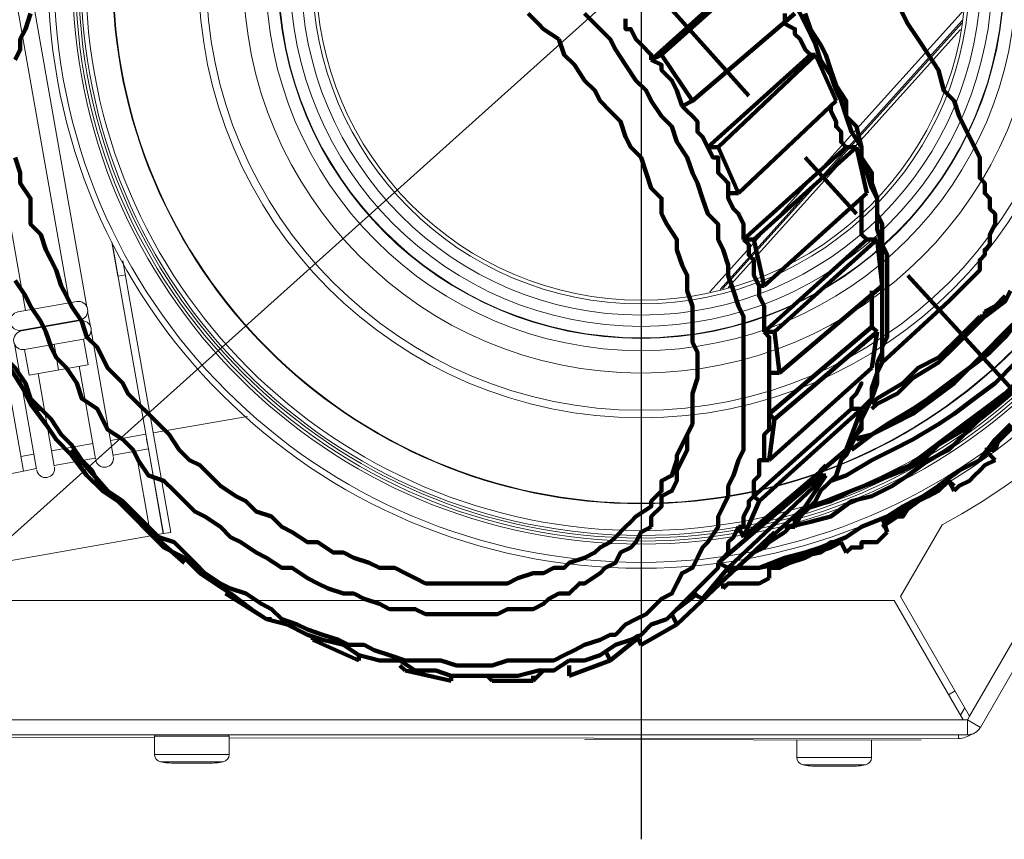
# Model space of a CAD drawing. Header units: millimetres. Extents: x -41968 to 54113, y -9946 to 101810.
# Tile 155 of 174: x -5808 to -5695, y 91914 to 92008. Entities that reach past the tile are written whole.
import ezdxf

# ---------------------------------------------------------------- set-up
doc = ezdxf.new("R2010")
doc.units = ezdxf.units.MM
doc.linetypes.add('DASHDOT', pattern=[1, 0.5, -0.25, 0, -0.25])
for name, color, linetype, lineweight in [('CERNA', 7, 'Continuous', 15), ('MODRA', 4, 'Continuous', 25), ('P', 250, 'Continuous', 100), ('UT-kotle', 1, 'Continuous', 50)]:
    doc.layers.add(name, color=color, linetype=linetype, lineweight=lineweight)
doc.layers.add('UT-komin', color=2, linetype='Continuous')

# ---------------------------------------------------------------- blocks, each defined once
blk = doc.blocks.new('CONDENSINOX_50')
at = {"layer": 'CERNA'}
for p, q in [((37.66, -84.93), (92.36, 9.79)), ((38.9, -86.21), (93.61, 8.54)), ((-63.53, -38.03), (-70.25, 0.07)), ((-65.53, -37.55), (-72.11, -0.26)), ((-80.54, -1.74), (-70.82, -56.83)), ((-70.58, -38.44), (-77.16, -1.16)), ((37.03, -3.98), (7.89, -36.31)), ((9.07, -36.03), (36.81, -5.21)), ((36.76, -5.51), (9.34, -35.96)), ((36.63, -6.21), (9.98, -35.8)), ((-60.67, -30.6), (-59.99, -34.5)), ((-56.61, -53.46), (-60.63, -30.66)), ((-59.41, -32.73), (-55.77, -53.31)), ((-59.96, -34.5), (-59.12, -34.34)), ((-71.41, -38.59), (-64.69, -37.41)), ((-71.04, -40.7), (-64.32, -39.51)), ((-63.14, -40.22), (-63.45, -38.54)), ((-71.05, -40.78), (-64.3, -39.59)), ((-70.2, -40.64), (-70.22, -40.55)), ((-65.14, -39.75), (-65.16, -39.66)), ((-63.93, -41.71), (-70.67, -42.9)), ((-63.93, -41.71), (-63.4, -44.65)), ((-60.52, -55.08), (-63.06, -40.73)), ((-69.3, -56.63), (-71.82, -42.27)), ((-70.68, -42.89), (-70.15, -45.85)), ((-67.3, -42.3), (-66.78, -45.24)), ((-63.41, -44.65), (-70.15, -45.85)), ((-62.55, -55.44), (-64.41, -44.83)), ((-67.27, -56.28), (-69.14, -45.66)), ((-55.92, -52.46), (-45.14, -50.57)), ((-60.84, -53.32), (-56.79, -52.62)), ((-67.58, -54.52), (-62.86, -53.68)), ((-56.69, -53.18), (-56.49, -54.3)), ((-54.76, -64), (-56.62, -53.45)), ((-55.77, -53.31), (-53.91, -63.86)), ((-71.12, -55.15), (-69.6, -54.88)), ((-60.54, -55.02), (-56.49, -54.3)), ((-56.21, -64.25), (-57.92, -54.55)), ((-54.78, -64), (-56.49, -54.3)), ((-67.28, -56.21), (-62.57, -55.37)), ((-83.18, -59.28), (-70.82, -56.83)), ((-70.82, -56.83), (-69.31, -56.55)), ((34.51, -62.99), (29.76, -71.23)), ((-75.02, -67.57), (-56.21, -64.25)), ((-56.21, -64.25), (-54.79, -63.99)), ((-54.76, -64), (-53.92, -63.86)), ((29.02, -71.66), (-83.18, -71.66)), ((29.02, -71.66), (36.92, -85.35)), ((37.66, -84.93), (29.76, -71.23)), ((35.26, -82.47), (36.01, -82.04)), ((36.62, -84.83), (37.12, -83.97)), ((-83.18, -85.35), (36.92, -85.35)), ((37.42, -85.35), (36.92, -85.35)), ((37.42, -85.35), (37.66, -84.93)), ((38.9, -86.21), (37.42, -85.36)), ((37.42, -87.07), (37.42, -85.36)), ((-167.59, -87.24), (-55.79, -87.39)), ((-156.01, -87.07), (37.41, -87.07)), ((-55.79, -87.23), (-51.51, -87.23)), ((-55.79, -89.31), (-55.79, -87.24)), ((-51.5, -87.23), (-47.22, -87.23)), ((-47.23, -89.31), (-47.23, -87.24)), ((-47.23, -87.39), (36.41, -87.49)), ((-6.41, -87.6), (-6.43, -87.6)), ((-6.4, -87.61), (-6.41, -87.61)), ((32.13, -87.66), (-6.4, -87.61)), ((17.86, -87.64), (17.86, -89.66)), ((26.42, -87.65), (26.42, -89.67)), ((36.41, -87.49), (36.41, -87.07)), ((-55.79, -89.31), (-52.9, -89.31)), ((-52.91, -90.16), (-55.09, -90.16)), ((-52.91, -89.31), (-51.5, -89.31)), ((-50.1, -90.16), (-52.91, -90.16)), ((-51.5, -89.31), (-50.1, -89.31)), ((-50.1, -89.31), (-47.23, -89.31)), ((-47.91, -90.16), (-50.1, -90.16)), ((17.86, -89.66), (26.41, -89.67)), ((-53.44, -90.31), (-49.57, -90.31)), ((25.73, -90.51), (18.54, -90.5)), ((20.2, -90.66), (24.07, -90.67))]:
    blk.add_line(p, q, dxfattribs=at)
for points, knots in [([(67.98, -0.01), (67.98, -37.55), (37.54, -67.98), (0, -67.98), (-37.54, -67.98), (-67.97, -37.55), (-67.97, -0.01), (-67.97, 37.54), (-37.54, 67.96), (0, 67.96), (37.54, 67.96), (67.98, 37.54), (67.98, -0.01)], [0, 0, 0, 0, 1, 1, 1, 2, 2, 2, 3, 3, 3, 4, 4, 4, 4]), ([(67.3, -0.01), (67.3, -37.17), (37.17, -67.3), (0, -67.3), (-37.17, -67.3), (-67.29, -37.17), (-67.29, -0.01), (-67.29, 37.16), (-37.17, 67.29), (0, 67.29), (37.17, 67.29), (67.3, 37.16), (67.3, -0.01)], [0, 0, 0, 0, 1, 1, 1, 2, 2, 2, 3, 3, 3, 4, 4, 4, 4]), ([(65.2, -0.01), (65.2, -36.02), (36.01, -65.21), (0, -65.21), (-36, -65.21), (-65.19, -36.02), (-65.19, -0.01), (-65.19, 36), (-36, 65.19), (0, 65.19), (36.01, 65.19), (65.2, 36), (65.2, -0.01)], [0, 0, 0, 0, 1, 1, 1, 2, 2, 2, 3, 3, 3, 4, 4, 4, 4]), ([(64.85, -0.01), (64.85, -35.81), (35.81, -64.86), (0, -64.86), (-35.82, -64.86), (-64.85, -35.81), (-64.85, -0.01), (-64.85, 35.8), (-35.82, 64.85), (0, 64.85), (35.81, 64.85), (64.85, 35.8), (64.85, -0.01)], [0, 0, 0, 0, 1, 1, 1, 2, 2, 2, 3, 3, 3, 4, 4, 4, 4]), ([(64.51, -0.01), (64.51, -35.63), (35.63, -64.51), (0, -64.51), (-35.63, -64.51), (-64.5, -35.63), (-64.5, -0.01), (-64.5, 35.62), (-35.63, 64.5), (0, 64.5), (35.63, 64.5), (64.51, 35.62), (64.51, -0.01)], [0, 0, 0, 0, 1, 1, 1, 2, 2, 2, 3, 3, 3, 4, 4, 4, 4]), ([(64.21, -0.01), (64.21, -35.46), (35.46, -64.21), (0, -64.21), (-35.45, -64.21), (-64.21, -35.46), (-64.21, -0.01), (-64.21, 35.45), (-35.45, 64.2), (0, 64.2), (35.46, 64.2), (64.21, 35.45), (64.21, -0.01)], [0, 0, 0, 0, 1, 1, 1, 2, 2, 2, 3, 3, 3, 4, 4, 4, 4]), ([(63.67, -0.01), (63.67, -35.18), (35.17, -63.67), (0.01, -63.67), (-35.15, -63.67), (-63.67, -35.18), (-63.67, -0.01), (-63.67, 35.15), (-35.15, 63.66), (0.01, 63.66), (35.17, 63.66), (63.67, 35.15), (63.67, -0.01)], [0, 0, 0, 0, 1, 1, 1, 2, 2, 2, 3, 3, 3, 4, 4, 4, 4]), ([(60.59, -0.01), (60.59, -33.46), (33.47, -60.59), (0.01, -60.59), (-33.47, -60.59), (-60.59, -33.46), (-60.59, -0.01), (-60.59, 33.45), (-33.47, 60.58), (0.01, 60.58), (33.47, 60.58), (60.59, 33.45), (60.59, -0.01)], [0, 0, 0, 0, 1, 1, 1, 2, 2, 2, 3, 3, 3, 4, 4, 4, 4]), ([(60.52, -0.01), (60.52, -33.43), (33.43, -60.52), (0.01, -60.52), (-33.43, -60.52), (-60.52, -33.43), (-60.52, -0.01), (-60.52, 33.42), (-33.43, 60.51), (0.01, 60.51), (33.43, 60.51), (60.52, 33.42), (60.52, -0.01)], [0, 0, 0, 0, 1, 1, 1, 2, 2, 2, 3, 3, 3, 4, 4, 4, 4]), ([(50.73, -0.01), (50.73, -28.02), (28.02, -50.73), (0, -50.73), (-28.01, -50.73), (-50.72, -28.02), (-50.72, -0.01), (-50.72, 28), (-28.01, 50.72), (0, 50.72), (28.02, 50.72), (50.73, 28), (50.73, -0.01)], [0, 0, 0, 0, 1, 1, 1, 2, 2, 2, 3, 3, 3, 4, 4, 4, 4]), ([(49.87, -0.01), (49.87, -27.54), (27.55, -49.87), (0.01, -49.87), (-27.54, -49.87), (-49.85, -27.54), (-49.85, -0.01), (-49.85, 27.53), (-27.54, 49.86), (0.01, 49.86), (27.55, 49.86), (49.87, 27.53), (49.87, -0.01)], [0, 0, 0, 0, 1, 1, 1, 2, 2, 2, 3, 3, 3, 4, 4, 4, 4]), ([(45.59, -0.01), (45.59, -25.18), (25.18, -45.6), (0, -45.6), (-25.16, -45.6), (-45.59, -25.18), (-45.59, -0.01), (-45.59, 25.16), (-25.16, 45.59), (0, 45.59), (25.18, 45.59), (45.59, 25.16), (45.59, -0.01)], [0, 0, 0, 0, 1, 1, 1, 2, 2, 2, 3, 3, 3, 4, 4, 4, 4]), ([(43.02, -0.01), (43.02, -23.77), (23.75, -43.03), (0, -43.03), (-23.76, -43.03), (-43.02, -23.77), (-43.02, -0.01), (-43.02, 23.76), (-23.76, 43.01), (0, 43.01), (23.75, 43.01), (43.02, 23.76), (43.02, -0.01)], [0, 0, 0, 0, 1, 1, 1, 2, 2, 2, 3, 3, 3, 4, 4, 4, 4]), ([(41.62, -0.01), (41.62, -23), (22.99, -41.63), (0, -41.63), (-22.99, -41.63), (-41.62, -23), (-41.62, -0.01), (-41.62, 22.99), (-22.99, 41.62), (0, 41.62), (22.99, 41.62), (41.62, 22.99), (41.62, -0.01)], [0, 0, 0, 0, 1, 1, 1, 2, 2, 2, 3, 3, 3, 4, 4, 4, 4]), ([(41.57, -0.01), (41.57, -22.96), (22.96, -41.57), (0, -41.57), (-22.95, -41.57), (-41.56, -22.96), (-41.56, -0.01), (-41.56, 22.94), (-22.95, 41.56), (0, 41.56), (22.96, 41.56), (41.57, 22.94), (41.57, -0.01)], [0, 0, 0, 0, 1, 1, 1, 2, 2, 2, 3, 3, 3, 4, 4, 4, 4]), ([(40.24, -0.01), (40.24, -22.23), (22.23, -40.25), (0, -40.25), (-22.22, -40.25), (-40.23, -22.23), (-40.23, -0.01), (-40.23, 22.22), (-22.22, 40.23), (0, 40.23), (22.23, 40.23), (40.24, 22.22), (40.24, -0.01)], [0, 0, 0, 0, 1, 1, 1, 2, 2, 2, 3, 3, 3, 4, 4, 4, 4]), ([(38.96, -0.01), (38.96, -21.53), (21.52, -38.96), (0.01, -38.96), (-21.52, -38.96), (-38.95, -21.53), (-38.95, -0.01), (-38.95, 21.52), (-21.52, 38.95), (0.01, 38.95), (21.52, 38.95), (38.96, 21.52), (38.96, -0.01)], [0, 0, 0, 0, 1, 1, 1, 2, 2, 2, 3, 3, 3, 4, 4, 4, 4]), ([(37.67, -0.01), (37.67, -20.8), (20.8, -37.68), (-0.01, -37.68), (-20.81, -37.68), (-37.67, -20.8), (-37.67, -0.01), (-37.67, 20.79), (-20.81, 37.67), (-0.01, 37.67), (20.8, 37.67), (37.67, 20.79), (37.67, -0.01)], [0, 0, 0, 0, 1, 1, 1, 2, 2, 2, 3, 3, 3, 4, 4, 4, 4]), ([(37.25, -0.01), (37.25, -20.58), (20.57, -37.25), (0, -37.25), (-20.56, -37.25), (-37.24, -20.58), (-37.24, -0.01), (-37.24, 20.56), (-20.56, 37.24), (0, 37.24), (20.57, 37.24), (37.25, 20.56), (37.25, -0.01)], [0, 0, 0, 0, 1, 1, 1, 2, 2, 2, 3, 3, 3, 4, 4, 4, 4]), ([(-64.32, -39.52), (-63.73, -39.41), (-63.35, -38.86), (-63.45, -38.27), (-63.55, -37.68), (-64.11, -37.3), (-64.69, -37.4)], [0, 0, 0, 0, 1, 1, 1, 2, 2, 2, 2]), ([(-71.44, -38.6), (-72.02, -38.7), (-72.4, -39.25), (-72.31, -39.84), (-72.19, -40.41), (-71.64, -40.8), (-71.07, -40.71)], [0, 0, 0, 0, 1, 1, 1, 2, 2, 2, 2]), ([(-63.93, -41.71), (-63.34, -41.6), (-62.96, -41.05), (-63.06, -40.46), (-63.16, -39.89), (-63.72, -39.5), (-64.3, -39.59)], [0, 0, 0, 0, 1, 1, 1, 2, 2, 2, 2]), ([(-71.05, -40.78), (-71.63, -40.9), (-72.01, -41.44), (-71.92, -42.02), (-71.81, -42.62), (-71.25, -43), (-70.68, -42.9)], [0, 0, 0, 0, 1, 1, 1, 2, 2, 2, 2]), ([(-62.53, -55.54), (-62.44, -56.1), (-61.9, -56.48), (-61.34, -56.38), (-60.77, -56.28), (-60.4, -55.75), (-60.52, -55.18)], [0, 0, 0, 0, 1, 1, 1, 2, 2, 2, 2]), ([(-69.28, -56.73), (-69.18, -57.29), (-68.65, -57.67), (-68.09, -57.56), (-67.52, -57.47), (-67.15, -56.94), (-67.25, -56.37)], [0, 0, 0, 0, 1, 1, 1, 2, 2, 2, 2])]:
    blk.add_open_spline(points, degree=3, knots=knots, dxfattribs=at)
for points in [[(34.51, -62.99), (58.99, -49.94), (73.89, -24.1), (72.97, 3.62)], [(37.42, -87.07), (38.03, -87.07), (38.6, -86.74), (38.89, -86.21)], [(-55.64, -87.07), (-55.72, -87.07), (-55.78, -87.14), (-55.78, -87.23)], [(-47.23, -87.23), (-47.23, -87.15), (-47.29, -87.08), (-47.37, -87.07)], [(36.41, -87.49), (36.96, -87.49), (37.48, -87.3), (37.9, -86.95)], [(-55.79, -89.31), (-55.79, -89.72), (-55.49, -90.07), (-55.09, -90.16)], [(-55.09, -90.16), (-54.55, -90.27), (-53.99, -90.31), (-53.44, -90.31)], [(-49.57, -90.31), (-49.01, -90.31), (-48.46, -90.27), (-47.91, -90.16)], [(-47.91, -90.16), (-47.51, -90.08), (-47.22, -89.73), (-47.22, -89.31)], [(17.86, -89.66), (17.86, -90.06), (18.15, -90.42), (18.54, -90.5)], [(25.73, -90.51), (26.12, -90.42), (26.42, -90.08), (26.42, -89.66)], [(18.54, -90.5), (19.1, -90.61), (19.65, -90.66), (20.19, -90.66)], [(24.08, -90.67), (24.63, -90.67), (25.18, -90.62), (25.73, -90.51)]]:
    blk.add_open_spline(points, degree=3, dxfattribs=at)
at = {"layer": 'MODRA'}
blk.add_line((0, 112.28), (0, -99.04), dxfattribs=at)

msp = doc.modelspace()

# ---------------------------------------------------------------- linework, layer by layer
at = {"layer": 'P', "color": 2, "linetype": 'Continuous'}
for points in [[(-5723.999, 91999.206), (-5748.704, 92026.852)], [(-5735.175, 92003.323), (-5723.41, 92013.911)], [(-5722.822, 92013.911), (-5733.998, 92003.911)], [(-5718.705, 92009.794), (-5718.116, 92008.617), (-5716.94, 92006.264), (-5716.352, 92005.088)], [(-5701.058, 91975.677), (-5700.47, 91976.265), (-5699.882, 91976.853), (-5699.293, 91977.441), (-5698.705, 91978.03), (-5698.117, 91978.618), (-5697.529, 91979.206), (-5697.529, 91979.794), (-5697.529, 91980.383), (-5696.94, 91980.971), (-5696.94, 91981.559), (-5696.352, 91982.147), (-5696.352, 91983.324), (-5695.764, 91984.5), (-5695.764, 91985.677), (-5696.352, 91986.265), (-5696.352, 91987.441), (-5696.94, 91988.029), (-5696.94, 91989.206), (-5697.529, 91989.794), (-5697.529, 91990.382), (-5697.529, 91992.147), (-5698.117, 91993.323), (-5698.705, 91994.5), (-5699.293, 91995.676), (-5699.882, 91996.853), (-5700.47, 91998.617), (-5701.646, 91999.794), (-5702.234, 92002.147), (-5703.411, 92003.911), (-5704.587, 92005.676), (-5705.764, 92007.441), (-5706.94, 92009.794)], [(-5806.35, 92008.617), (-5806.938, 92006.853), (-5807.526, 92005.676), (-5807.526, 92004.5), (-5808.114, 92003.323)], [(-5742.822, 92008.617), (-5741.057, 92006.853), (-5739.881, 92005.676), (-5739.292, 92004.5), (-5738.116, 92002.735), (-5736.94, 92000.97), (-5735.763, 91999.794), (-5735.175, 91998.617), (-5733.998, 91996.853), (-5732.822, 91995.676), (-5732.234, 91993.912), (-5731.057, 91992.147), (-5730.469, 91990.382), (-5729.881, 91989.206), (-5729.293, 91987.441), (-5728.704, 91985.677), (-5727.528, 91984.5), (-5727.528, 91982.735), (-5726.94, 91981.559), (-5726.352, 91979.794), (-5726.352, 91978.618), (-5725.763, 91976.853), (-5725.175, 91975.089), (-5724.587, 91973.912), (-5724.587, 91970.383), (-5724.587, 91969.206), (-5724.587, 91962.736), (-5724.587, 91961.559), (-5724.587, 91958.618), (-5725.175, 91957.442), (-5725.763, 91955.677), (-5726.352, 91954.501), (-5726.352, 91953.324), (-5726.94, 91952.148), (-5727.528, 91950.971), (-5727.528, 91949.795), (-5728.704, 91948.03), (-5729.293, 91947.442), (-5729.881, 91946.266), (-5730.469, 91945.089), (-5731.646, 91944.501), (-5732.234, 91943.325), (-5732.822, 91942.148), (-5733.998, 91941.56), (-5735.175, 91940.383), (-5735.763, 91939.795), (-5736.94, 91939.207), (-5738.116, 91938.619), (-5739.292, 91937.442), (-5739.881, 91937.442), (-5741.057, 91936.854), (-5742.822, 91936.266), (-5743.998, 91935.678), (-5745.175, 91935.089), (-5746.351, 91934.501), (-5747.528, 91934.501), (-5748.704, 91934.501), (-5751.645, 91934.501), (-5753.41, 91933.913), (-5757.527, 91933.913), (-5759.292, 91934.501), (-5762.233, 91934.501), (-5763.41, 91934.501), (-5765.174, 91935.089), (-5766.939, 91935.678), (-5768.115, 91936.266), (-5769.88, 91936.266), (-5771.056, 91936.854), (-5772.821, 91937.442), (-5774.586, 91938.031), (-5775.762, 91938.619), (-5777.527, 91939.207), (-5778.703, 91940.383), (-5779.88, 91940.972), (-5781.644, 91942.148), (-5783.409, 91942.736)], [(-5745.763, 92005.676), (-5747.528, 92006.853), (-5748.116, 92007.441), (-5749.292, 92008.617)], [(-5738.116, 92008.029), (-5738.116, 92006.853), (-5737.528, 92006.853), (-5736.94, 92005.676), (-5736.351, 92005.088), (-5735.175, 92003.911), (-5735.175, 92003.323)], [(-5718.705, 92008.617), (-5730.469, 91998.617)], [(-5719.881, 92008.617), (-5719.881, 92007.441), (-5718.705, 92006.853), (-5718.705, 92006.264), (-5718.116, 92005.676), (-5717.528, 92004.5), (-5716.94, 92003.911)], [(-5717.528, 92008.617), (-5716.94, 92006.853), (-5715.764, 92005.088), (-5715.175, 92003.911), (-5714.587, 92002.147), (-5713.999, 92000.382), (-5712.822, 91998.617), (-5712.822, 91996.853), (-5711.646, 91995.676), (-5711.058, 91993.323), (-5711.058, 91992.147), (-5709.881, 91990.382), (-5709.881, 91989.206), (-5709.293, 91987.441), (-5709.293, 91985.677), (-5708.705, 91984.5), (-5708.705, 91982.147), (-5708.117, 91980.971), (-5708.117, 91971.559), (-5708.705, 91970.383), (-5708.705, 91968.618), (-5709.293, 91967.442), (-5709.293, 91966.265), (-5709.881, 91964.501), (-5710.47, 91963.324), (-5711.058, 91962.148), (-5711.058, 91960.971), (-5712.234, 91959.795), (-5712.822, 91958.618), (-5713.411, 91957.442), (-5713.999, 91955.677), (-5714.587, 91955.089), (-5715.764, 91953.913)], [(-5745.763, 92005.676), (-5745.175, 92003.911), (-5743.998, 92002.735), (-5742.822, 92000.97), (-5741.645, 91999.794), (-5741.057, 91998.617), (-5739.881, 91997.441), (-5738.704, 91996.265), (-5738.116, 91994.5), (-5737.528, 91993.323), (-5736.351, 91992.147), (-5735.763, 91990.382), (-5735.175, 91988.618), (-5733.998, 91987.441), (-5733.998, 91985.677), (-5733.41, 91984.5), (-5732.234, 91982.735), (-5732.234, 91981.559), (-5731.646, 91979.794), (-5731.057, 91978.618), (-5731.057, 91976.853), (-5730.469, 91975.089), (-5730.469, 91973.912), (-5730.469, 91970.971), (-5729.881, 91969.795), (-5729.881, 91966.853), (-5730.469, 91965.089), (-5730.469, 91961.559)], [(-5716.352, 92005.088), (-5715.764, 92003.323), (-5714.587, 92001.559)], [(-5733.998, 92003.911), (-5735.175, 92003.323)], [(-5735.175, 92003.323), (-5733.998, 92002.735), (-5733.998, 92002.147), (-5732.822, 92000.97), (-5732.234, 91999.794), (-5732.234, 91999.794), (-5731.646, 91998.029)], [(-5733.998, 92003.911), (-5730.469, 91998.617)], [(-5728.704, 91993.323), (-5716.94, 92003.911)], [(-5716.352, 92003.911), (-5727.528, 91993.323)], [(-5716.94, 92003.911), (-5716.352, 92003.911)], [(-5716.352, 92003.911), (-5713.999, 91998.617)], [(-5716.352, 92003.911), (-5716.352, 92003.911)], [(-5714.587, 92001.559), (-5713.999, 91999.794)], [(-5713.999, 91999.794), (-5713.411, 91998.617), (-5712.822, 91996.853), (-5712.234, 91995.088), (-5711.058, 91993.323)], [(-5730.469, 91998.617), (-5731.646, 91998.029)], [(-5713.999, 91998.617), (-5725.175, 91988.029)], [(-5731.646, 91998.029), (-5731.057, 91997.441), (-5730.469, 91996.853), (-5729.881, 91996.265), (-5729.881, 91995.088), (-5729.293, 91994.5), (-5728.704, 91993.323)], [(-5714.587, 91998.029), (-5714.587, 91997.441), (-5713.999, 91996.265), (-5713.999, 91995.676), (-5713.411, 91995.088), (-5713.411, 91993.912), (-5712.822, 91993.323)], [(-5728.704, 91993.323), (-5728.116, 91992.147), (-5727.528, 91992.147), (-5727.528, 91990.382), (-5726.94, 91989.794), (-5726.352, 91989.206), (-5726.352, 91988.029)], [(-5727.528, 91993.323), (-5728.704, 91993.323)], [(-5727.528, 91993.323), (-5725.175, 91988.029)], [(-5724.587, 91982.735), (-5712.822, 91993.323)], [(-5711.646, 91993.323), (-5723.41, 91982.735)], [(-5712.822, 91993.323), (-5712.234, 91993.323)], [(-5712.234, 91993.323), (-5711.646, 91993.323)], [(-5711.646, 91993.323), (-5710.47, 91988.029)], [(-5711.058, 91993.323), (-5711.058, 91992.147)], [(-5808.114, 91992.147), (-5807.526, 91990.382), (-5807.526, 91989.206), (-5806.35, 91987.441), (-5806.35, 91986.265), (-5806.35, 91984.5), (-5805.173, 91983.324), (-5804.585, 91981.559), (-5803.997, 91980.383), (-5803.409, 91979.206), (-5802.82, 91977.441), (-5802.232, 91976.265), (-5801.644, 91975.089), (-5800.468, 91973.324), (-5799.879, 91971.559), (-5798.703, 91970.383), (-5798.115, 91969.206), (-5797.526, 91968.03), (-5795.762, 91966.265), (-5795.174, 91965.089), (-5793.997, 91963.912), (-5792.821, 91962.736)], [(-5711.646, 91985.677), (-5717.528, 91992.147)], [(-5676.353, 91992.735), (-5676.353, 91992.735), (-5677.529, 91989.794), (-5678.706, 91987.441), (-5679.882, 91984.5), (-5681.647, 91981.559), (-5682.823, 91979.206), (-5684.588, 91976.853), (-5686.352, 91973.912), (-5688.117, 91971.559), (-5689.882, 91969.206), (-5692.235, 91967.442), (-5694.588, 91965.089), (-5696.94, 91963.324), (-5698.705, 91961.559), (-5701.646, 91959.795), (-5703.999, 91957.442), (-5706.352, 91956.265), (-5709.293, 91955.089), (-5712.234, 91953.913), (-5715.175, 91952.736), (-5716.94, 91952.148)], [(-5716.94, 91952.148), (-5714.587, 91952.736), (-5712.234, 91953.913), (-5709.293, 91955.089), (-5706.352, 91956.265), (-5703.999, 91958.03), (-5701.646, 91959.795), (-5699.293, 91961.559), (-5696.94, 91963.324), (-5694.588, 91965.089), (-5692.235, 91967.442), (-5689.882, 91969.206), (-5688.117, 91971.559), (-5686.352, 91973.912), (-5684.588, 91976.265), (-5682.823, 91978.618), (-5681.647, 91980.971), (-5680.47, 91983.324), (-5679.294, 91985.677), (-5678.117, 91988.029), (-5677.529, 91990.382), (-5676.353, 91992.735)], [(-5711.058, 91992.147), (-5710.47, 91990.382), (-5709.881, 91988.618), (-5709.293, 91987.441), (-5709.293, 91985.677), (-5709.293, 91983.912), (-5708.705, 91982.147), (-5708.705, 91969.795), (-5709.293, 91968.618)], [(-5709.293, 91955.089), (-5706.94, 91956.265), (-5703.999, 91957.442), (-5702.234, 91959.207), (-5699.293, 91960.971), (-5696.94, 91962.736), (-5694.588, 91964.501), (-5692.235, 91966.853), (-5690.47, 91969.206), (-5688.117, 91971.559), (-5686.941, 91973.912), (-5684.588, 91976.265), (-5683.411, 91978.618), (-5681.647, 91980.971), (-5680.47, 91983.324), (-5679.294, 91985.677), (-5678.117, 91988.029), (-5677.529, 91990.382), (-5676.353, 91992.735), (-5676.353, 91992.735)], [(-5714.587, 91955.089), (-5712.822, 91955.677), (-5709.881, 91957.442), (-5707.528, 91958.618), (-5705.176, 91959.795), (-5702.234, 91961.559), (-5700.47, 91962.736), (-5698.117, 91964.501), (-5695.764, 91966.265), (-5693.411, 91968.618), (-5691.646, 91970.971), (-5689.882, 91972.736), (-5688.117, 91975.089), (-5686.352, 91977.441), (-5684.588, 91979.794), (-5683.411, 91982.147), (-5682.235, 91984.5), (-5681.058, 91986.853), (-5680.47, 91989.206), (-5679.294, 91989.794)], [(-5726.352, 91988.029), (-5726.352, 91987.441), (-5725.763, 91986.265), (-5725.175, 91985.677), (-5724.587, 91984.5), (-5724.587, 91983.912), (-5724.587, 91982.735)], [(-5725.175, 91988.029), (-5726.352, 91988.029)], [(-5710.47, 91988.029), (-5722.234, 91977.441)], [(-5711.058, 91987.441), (-5711.058, 91986.853), (-5711.058, 91985.677), (-5711.058, 91983.324), (-5710.47, 91982.735)], [(-5684.588, 91985.677), (-5684.588, 91985.088), (-5686.352, 91982.735), (-5687.529, 91980.383), (-5689.294, 91978.03), (-5691.058, 91975.677), (-5692.823, 91973.912), (-5694.588, 91971.559), (-5696.352, 91969.795), (-5698.705, 91968.03), (-5700.47, 91966.265), (-5702.823, 91964.501), (-5705.176, 91962.736), (-5707.528, 91961.559), (-5709.881, 91960.383), (-5712.234, 91958.618)], [(-5685.176, 91984.5), (-5686.941, 91982.735), (-5688.117, 91980.383), (-5689.882, 91978.618), (-5691.646, 91976.265), (-5692.823, 91973.912), (-5694.588, 91972.147), (-5696.94, 91969.795), (-5698.705, 91968.03), (-5701.058, 91966.265), (-5703.411, 91964.501), (-5705.176, 91963.324), (-5708.117, 91961.559), (-5709.881, 91960.383), (-5712.234, 91959.795)], [(-5711.646, 91959.795), (-5709.881, 91960.383), (-5708.117, 91961.559), (-5705.176, 91963.324), (-5703.411, 91964.501), (-5701.058, 91966.265), (-5698.705, 91968.03), (-5696.94, 91969.795), (-5694.588, 91972.147), (-5692.823, 91973.912), (-5691.058, 91976.265), (-5689.882, 91978.618), (-5688.117, 91980.383), (-5686.941, 91982.735), (-5685.176, 91984.5)], [(-5724.587, 91982.735), (-5723.999, 91982.147), (-5723.999, 91980.971), (-5723.41, 91980.383), (-5723.41, 91979.206), (-5723.41, 91978.618), (-5722.822, 91977.441)], [(-5723.41, 91982.735), (-5724.587, 91982.735)], [(-5723.41, 91982.735), (-5722.234, 91977.441)], [(-5722.234, 91972.147), (-5710.47, 91982.735)], [(-5709.293, 91982.735), (-5721.058, 91972.147)], [(-5710.47, 91982.735), (-5709.293, 91982.735)], [(-5709.293, 91982.735), (-5708.705, 91977.441)], [(-5709.293, 91982.735), (-5709.293, 91982.735)], [(-5680.47, 91950.971), (-5705.764, 91978.618)], [(-5808.114, 91978.03), (-5806.938, 91976.265), (-5806.35, 91975.089), (-5805.173, 91973.324), (-5804.585, 91972.147), (-5803.997, 91970.383), (-5803.409, 91969.206), (-5802.232, 91968.03), (-5801.056, 91966.265), (-5800.468, 91964.501), (-5798.703, 91963.324), (-5798.115, 91962.148), (-5797.526, 91960.971), (-5795.762, 91959.795)], [(-5722.822, 91977.441), (-5722.822, 91976.265), (-5722.234, 91975.089), (-5722.234, 91972.147)], [(-5722.234, 91977.441), (-5722.822, 91977.441)], [(-5708.705, 91977.441), (-5720.469, 91967.442)], [(-5709.881, 91976.853), (-5709.881, 91972.736)], [(-5696.94, 91973.912), (-5694.588, 91975.677), (-5693.999, 91976.853)], [(-5695.764, 91975.089), (-5694.588, 91976.265)], [(-5708.705, 91968.618), (-5701.058, 91975.677)], [(-5696.94, 91974.5), (-5695.764, 91975.089)], [(-5695.764, 91975.089), (-5695.764, 91975.089)], [(-5811.644, 91973.912), (-5810.467, 91972.147), (-5809.879, 91970.971), (-5809.291, 91969.206), (-5808.114, 91968.03), (-5806.938, 91966.265), (-5806.35, 91964.501), (-5805.173, 91963.324), (-5803.997, 91962.148), (-5802.82, 91960.383), (-5801.644, 91959.207), (-5800.468, 91957.442), (-5799.291, 91956.265)], [(-5699.882, 91971.559), (-5697.529, 91973.912)], [(-5698.705, 91972.147), (-5696.94, 91973.912)], [(-5697.529, 91973.912), (-5696.94, 91973.912)], [(-5697.529, 91973.912), (-5697.529, 91973.912)], [(-5697.529, 91973.912), (-5697.529, 91973.912)], [(-5697.529, 91973.912), (-5696.94, 91973.912)], [(-5696.94, 91973.912), (-5696.94, 91974.5)], [(-5721.646, 91962.736), (-5709.881, 91972.736)], [(-5709.881, 91972.736), (-5709.293, 91972.147)], [(-5722.234, 91972.147), (-5721.646, 91971.559), (-5721.646, 91969.795), (-5721.646, 91969.206), (-5721.646, 91967.442)], [(-5721.058, 91972.147), (-5722.234, 91972.147)], [(-5721.058, 91972.147), (-5720.469, 91967.442)], [(-5709.293, 91972.147), (-5721.058, 91962.148)], [(-5709.293, 91972.147), (-5709.881, 91968.03)], [(-5709.881, 91963.324), (-5709.293, 91963.912), (-5706.94, 91965.089), (-5705.176, 91966.853), (-5702.234, 91968.618), (-5700.47, 91970.383), (-5698.705, 91972.147)], [(-5709.881, 91963.912), (-5709.293, 91964.501), (-5706.352, 91966.265), (-5704.587, 91968.03), (-5702.234, 91969.206), (-5699.882, 91971.559)], [(-5709.293, 91972.147), (-5709.293, 91972.147)], [(-5709.293, 91972.147), (-5709.293, 91972.147)], [(-5709.293, 91968.618), (-5709.293, 91967.442), (-5709.881, 91965.677), (-5709.881, 91964.501), (-5711.058, 91963.324)], [(-5808.703, 91968.03), (-5805.762, 91963.324)], [(-5807.526, 91966.265), (-5808.703, 91968.03)], [(-5709.881, 91968.03), (-5721.646, 91957.442)], [(-5721.646, 91967.442), (-5721.646, 91963.324), (-5721.646, 91962.736)], [(-5720.469, 91967.442), (-5721.646, 91967.442)], [(-5804.585, 91961.559), (-5806.35, 91963.912), (-5807.526, 91966.265)], [(-5711.058, 91966.265), (-5711.058, 91966.265), (-5711.646, 91965.089), (-5712.234, 91964.501), (-5712.234, 91963.324)], [(-5719.293, 91949.795), (-5716.94, 91950.383), (-5714.587, 91950.971), (-5712.234, 91952.736), (-5709.881, 91953.324), (-5707.528, 91954.501), (-5705.764, 91955.677), (-5703.411, 91957.442), (-5701.058, 91958.618), (-5699.293, 91960.383), (-5697.529, 91962.148), (-5695.764, 91963.912), (-5693.999, 91965.677)], [(-5806.35, 91963.912), (-5805.762, 91963.324)], [(-5696.94, 91958.618), (-5696.352, 91958.618), (-5694.588, 91960.383), (-5692.823, 91962.148), (-5691.058, 91963.912), (-5691.058, 91963.912)], [(-5805.173, 91963.324), (-5805.762, 91963.324), (-5805.762, 91963.324), (-5805.762, 91963.324)], [(-5805.762, 91963.324), (-5805.762, 91963.324)], [(-5805.762, 91963.324), (-5805.762, 91963.324)], [(-5805.762, 91963.324), (-5805.762, 91963.324)], [(-5805.762, 91963.324), (-5805.762, 91963.324)], [(-5805.173, 91963.324), (-5805.762, 91963.324), (-5805.762, 91963.324)], [(-5791.644, 91961.559), (-5792.821, 91962.736)], [(-5730.469, 91963.324), (-5730.469, 91962.736)], [(-5730.469, 91962.736), (-5730.469, 91961.559)], [(-5723.41, 91953.324), (-5712.234, 91963.324)], [(-5711.058, 91963.324), (-5722.822, 91952.736)], [(-5721.646, 91962.736), (-5721.646, 91960.971), (-5722.234, 91960.383), (-5722.234, 91957.442)], [(-5721.058, 91962.148), (-5721.646, 91962.736)], [(-5711.058, 91963.324), (-5712.822, 91958.618)], [(-5712.234, 91963.324), (-5711.058, 91963.324)], [(-5711.058, 91963.324), (-5711.058, 91961.559)], [(-5711.058, 91963.324), (-5711.058, 91963.324)], [(-5692.235, 91962.736), (-5692.823, 91962.148), (-5693.999, 91960.971), (-5695.176, 91960.383), (-5695.764, 91958.618)], [(-5801.644, 91958.03), (-5803.409, 91959.795), (-5804.585, 91961.559)], [(-5730.469, 91961.559), (-5731.057, 91960.383), (-5731.646, 91959.207), (-5732.234, 91958.03), (-5732.234, 91957.442), (-5732.822, 91955.677), (-5733.998, 91955.089), (-5733.998, 91953.913), (-5735.175, 91952.736), (-5735.175, 91952.148), (-5736.94, 91950.971), (-5737.528, 91950.383), (-5738.116, 91949.795), (-5739.292, 91948.619), (-5739.881, 91948.03), (-5741.057, 91947.442), (-5741.645, 91946.854), (-5742.822, 91946.266), (-5744.586, 91945.677), (-5745.175, 91945.089), (-5746.351, 91945.089), (-5747.528, 91944.501), (-5748.704, 91944.501), (-5750.469, 91943.913), (-5751.645, 91943.325), (-5761.057, 91943.325), (-5762.233, 91943.913), (-5763.41, 91944.501), (-5764.586, 91945.089), (-5766.351, 91945.089), (-5767.527, 91945.677), (-5769.292, 91946.266), (-5770.468, 91946.854), (-5771.645, 91946.854), (-5773.409, 91948.03), (-5774.586, 91948.03), (-5776.35, 91949.207), (-5777.527, 91949.795), (-5778.703, 91950.971), (-5780.468, 91951.56), (-5781.644, 91952.736), (-5782.821, 91953.324), (-5784.586, 91954.501), (-5785.762, 91955.677), (-5786.938, 91956.854), (-5788.115, 91957.442), (-5789.291, 91958.618), (-5790.468, 91960.383), (-5791.644, 91961.559)], [(-5730.469, 91961.559), (-5730.469, 91961.559), (-5731.057, 91960.383), (-5731.057, 91958.618), (-5731.646, 91957.442), (-5732.234, 91956.265), (-5732.234, 91955.089), (-5732.822, 91953.913), (-5733.998, 91953.324), (-5733.998, 91952.148), (-5735.175, 91950.971), (-5735.175, 91949.795)], [(-5726.352, 91945.089), (-5725.175, 91945.089), (-5722.822, 91945.089), (-5719.881, 91946.266), (-5717.528, 91946.854), (-5715.764, 91947.442), (-5712.822, 91948.619), (-5711.058, 91949.795), (-5708.117, 91950.971), (-5706.352, 91952.148), (-5703.999, 91953.324), (-5702.234, 91954.501), (-5699.882, 91956.265), (-5697.529, 91957.442), (-5695.764, 91959.795), (-5693.999, 91961.559)], [(-5721.058, 91962.148), (-5721.646, 91957.442)], [(-5711.058, 91961.559), (-5711.646, 91960.383), (-5712.234, 91959.207)], [(-5726.352, 91944.501), (-5725.175, 91945.089), (-5722.822, 91945.089), (-5719.881, 91945.677), (-5717.528, 91946.854), (-5715.764, 91947.442), (-5712.822, 91948.619), (-5711.058, 91949.795), (-5708.117, 91950.971), (-5706.352, 91952.148), (-5703.999, 91953.324), (-5702.234, 91954.501), (-5699.882, 91956.265), (-5697.529, 91957.442), (-5695.764, 91959.207), (-5693.999, 91960.971)], [(-5735.175, 91949.795), (-5736.351, 91949.207), (-5736.94, 91948.03), (-5737.528, 91947.442), (-5738.704, 91946.854), (-5739.292, 91945.677), (-5740.469, 91945.089), (-5741.057, 91944.501), (-5742.822, 91943.325), (-5743.41, 91943.325), (-5744.586, 91942.148), (-5745.763, 91942.148), (-5746.939, 91941.56), (-5747.528, 91940.972), (-5748.704, 91940.383), (-5750.469, 91940.383), (-5751.645, 91940.383), (-5752.822, 91939.795), (-5761.057, 91939.795), (-5762.233, 91940.383), (-5763.41, 91940.383), (-5765.174, 91940.383), (-5766.351, 91940.972), (-5768.115, 91941.56), (-5769.292, 91942.148), (-5770.468, 91942.148), (-5772.233, 91942.736), (-5773.409, 91943.325), (-5774.586, 91943.913), (-5776.35, 91945.089), (-5777.527, 91945.089), (-5779.292, 91946.266), (-5780.468, 91946.854), (-5782.233, 91948.03), (-5783.409, 91948.619), (-5784.586, 91949.795), (-5786.35, 91950.971), (-5787.527, 91951.56), (-5788.703, 91952.736), (-5789.88, 91953.913), (-5791.056, 91955.089), (-5792.821, 91955.677), (-5793.997, 91957.442), (-5794.585, 91958.618), (-5795.762, 91959.795)], [(-5712.234, 91959.207), (-5712.822, 91958.03), (-5713.411, 91957.442), (-5713.999, 91955.677)], [(-5695.764, 91959.207), (-5695.764, 91958.618)], [(-5797.526, 91953.913), (-5801.644, 91958.618)], [(-5801.644, 91958.618), (-5801.644, 91958.618)], [(-5799.879, 91955.677), (-5801.644, 91958.03)], [(-5712.822, 91958.618), (-5724.587, 91948.619)], [(-5696.94, 91958.618), (-5695.764, 91957.442)], [(-5695.764, 91958.618), (-5696.94, 91958.618)], [(-5695.764, 91958.618), (-5696.94, 91958.618)], [(-5722.234, 91957.442), (-5722.822, 91957.442), (-5722.822, 91955.677), (-5723.41, 91955.089), (-5723.41, 91953.913), (-5723.41, 91953.324)], [(-5721.646, 91957.442), (-5722.234, 91957.442)], [(-5715.175, 91956.854), (-5715.764, 91956.265), (-5715.764, 91955.677)], [(-5695.764, 91957.442), (-5696.94, 91956.854), (-5697.529, 91956.265), (-5698.117, 91955.677), (-5698.705, 91955.089), (-5699.882, 91954.501), (-5700.47, 91953.913)], [(-5783.409, 91942.736), (-5784.586, 91943.325), (-5786.35, 91944.501), (-5787.527, 91945.677), (-5788.703, 91946.854), (-5789.88, 91948.03), (-5791.644, 91948.619), (-5792.821, 91949.795), (-5793.997, 91950.971), (-5795.762, 91952.736), (-5797.526, 91953.913), (-5798.703, 91955.089), (-5799.291, 91956.265)], [(-5796.35, 91952.736), (-5798.115, 91953.913), (-5799.879, 91955.677)], [(-5727.528, 91945.677), (-5715.764, 91955.677)], [(-5715.175, 91955.677), (-5726.352, 91945.089)], [(-5715.175, 91955.677), (-5717.528, 91952.148)], [(-5713.999, 91955.677), (-5715.175, 91954.501), (-5715.764, 91953.913)], [(-5715.764, 91955.677), (-5715.175, 91955.677)], [(-5715.175, 91955.677), (-5715.175, 91955.677)], [(-5701.058, 91955.089), (-5702.234, 91953.913), (-5703.411, 91953.324), (-5705.176, 91952.736), (-5706.352, 91951.56), (-5707.528, 91950.971)], [(-5701.058, 91955.089), (-5702.234, 91953.913), (-5703.411, 91953.324), (-5705.176, 91952.736), (-5706.352, 91951.56), (-5707.528, 91950.971)], [(-5701.058, 91955.089), (-5702.234, 91953.913), (-5703.411, 91953.324), (-5705.176, 91952.736), (-5706.352, 91950.971), (-5707.528, 91950.971)], [(-5702.234, 91953.913), (-5701.058, 91955.089)], [(-5701.058, 91955.089), (-5701.058, 91955.089)], [(-5701.058, 91955.089), (-5701.058, 91955.089)], [(-5701.058, 91955.089), (-5700.47, 91953.913)], [(-5701.058, 91955.089), (-5701.058, 91955.089)], [(-5701.058, 91955.089), (-5700.47, 91954.501)], [(-5701.058, 91955.089), (-5700.47, 91953.913)], [(-5701.058, 91955.089), (-5701.058, 91955.089)], [(-5701.058, 91955.089), (-5701.058, 91955.089)], [(-5797.526, 91953.913), (-5797.526, 91953.913)], [(-5715.764, 91953.913), (-5716.352, 91952.736), (-5716.94, 91952.148)], [(-5716.94, 91952.148), (-5715.175, 91952.736), (-5712.234, 91953.913)], [(-5715.764, 91953.913), (-5716.352, 91952.736)], [(-5708.705, 91949.795), (-5706.94, 91950.971), (-5704.587, 91952.736), (-5702.234, 91953.913)], [(-5792.821, 91949.207), (-5794.585, 91950.971), (-5796.35, 91952.736)], [(-5723.41, 91953.324), (-5723.999, 91952.736), (-5723.999, 91952.148), (-5724.587, 91950.971), (-5724.587, 91950.971), (-5724.587, 91949.795), (-5725.175, 91949.795)], [(-5722.822, 91952.736), (-5724.587, 91948.619)], [(-5722.822, 91952.736), (-5723.41, 91953.324)], [(-5716.352, 91952.736), (-5717.528, 91951.56)], [(-5704.587, 91952.736), (-5705.176, 91952.736), (-5706.352, 91952.148), (-5707.528, 91950.971)], [(-5717.528, 91952.148), (-5729.293, 91941.56)], [(-5716.94, 91952.148), (-5718.116, 91950.971), (-5718.705, 91949.795)], [(-5717.528, 91951.56), (-5718.705, 91950.971)], [(-5718.705, 91950.971), (-5718.705, 91949.795)], [(-5708.705, 91950.971), (-5708.117, 91949.207)], [(-5707.528, 91950.971), (-5708.705, 91950.383)], [(-5707.528, 91950.971), (-5708.705, 91950.383)], [(-5707.528, 91950.971), (-5708.705, 91950.383)], [(-5707.528, 91950.971), (-5708.705, 91950.383)], [(-5793.409, 91949.795), (-5793.409, 91949.795)], [(-5788.703, 91945.677), (-5793.409, 91949.795)], [(-5786.938, 91944.501), (-5788.703, 91946.266), (-5791.056, 91947.442), (-5792.821, 91949.207)], [(-5721.058, 91949.207), (-5732.234, 91938.619)], [(-5725.175, 91949.795), (-5725.763, 91948.619), (-5726.352, 91948.03), (-5726.352, 91947.442), (-5726.352, 91946.854), (-5726.94, 91946.266), (-5727.528, 91945.677)], [(-5724.587, 91948.619), (-5725.175, 91949.795)], [(-5719.881, 91949.207), (-5721.646, 91948.03), (-5722.234, 91947.442), (-5723.41, 91946.854)], [(-5721.058, 91949.207), (-5721.058, 91949.207)], [(-5719.881, 91949.795), (-5719.293, 91949.795)], [(-5718.705, 91949.795), (-5719.293, 91949.795), (-5719.881, 91949.207)], [(-5708.117, 91949.207), (-5708.705, 91948.619), (-5709.293, 91948.03), (-5711.058, 91948.03), (-5711.058, 91947.442), (-5712.234, 91947.442), (-5712.822, 91946.854)], [(-5713.411, 91948.03), (-5715.175, 91947.442), (-5716.352, 91946.854), (-5717.528, 91946.266), (-5719.293, 91945.677), (-5720.469, 91945.677), (-5721.646, 91945.089)], [(-5713.411, 91948.03), (-5715.175, 91947.442), (-5716.352, 91946.854), (-5717.528, 91946.266), (-5719.293, 91945.677), (-5720.469, 91945.089), (-5721.646, 91945.089)], [(-5721.646, 91945.089), (-5721.058, 91945.089), (-5718.705, 91946.266), (-5715.764, 91946.854), (-5713.999, 91948.03)], [(-5713.411, 91948.03), (-5714.587, 91948.03), (-5716.352, 91946.854), (-5717.528, 91946.854), (-5718.705, 91946.266), (-5720.469, 91945.677)], [(-5713.411, 91948.03), (-5714.587, 91947.442), (-5716.352, 91946.854), (-5717.528, 91946.854), (-5718.705, 91946.266), (-5720.469, 91945.677)], [(-5713.411, 91948.03), (-5715.175, 91947.442), (-5716.352, 91946.854), (-5717.528, 91946.854), (-5719.293, 91946.266), (-5720.469, 91945.677)], [(-5713.999, 91948.03), (-5713.411, 91948.03)], [(-5713.411, 91948.03), (-5713.411, 91948.03)], [(-5713.411, 91948.03), (-5713.411, 91948.03)], [(-5713.411, 91948.03), (-5713.411, 91948.03)], [(-5713.411, 91948.03), (-5712.822, 91946.854)], [(-5713.411, 91948.03), (-5713.411, 91948.03)], [(-5713.411, 91948.03), (-5713.411, 91948.03)], [(-5788.703, 91945.677), (-5788.703, 91945.677)], [(-5788.703, 91945.677), (-5788.703, 91945.677)], [(-5727.528, 91945.677), (-5727.528, 91945.089), (-5728.116, 91944.501), (-5728.704, 91943.913), (-5729.293, 91943.325), (-5729.881, 91942.736), (-5730.469, 91942.148)], [(-5726.352, 91945.089), (-5727.528, 91945.677)], [(-5721.646, 91945.677), (-5721.646, 91943.913)], [(-5720.469, 91945.677), (-5721.646, 91945.089)], [(-5720.469, 91945.677), (-5721.646, 91945.089)], [(-5720.469, 91945.677), (-5721.646, 91945.089)], [(-5783.409, 91942.148), (-5785.174, 91943.325), (-5786.938, 91944.501)], [(-5726.352, 91945.089), (-5729.293, 91941.56)], [(-5726.352, 91944.501), (-5725.175, 91945.089), (-5723.41, 91945.089), (-5723.41, 91945.089)], [(-5721.646, 91943.913), (-5722.822, 91943.325), (-5723.41, 91943.325), (-5724.587, 91943.325), (-5726.352, 91943.325), (-5726.94, 91942.736)], [(-5726.94, 91943.325), (-5726.94, 91942.736)], [(-5726.94, 91943.325), (-5726.94, 91942.736)], [(-5783.997, 91942.148), (-5783.409, 91942.148)], [(-5779.292, 91939.207), (-5783.997, 91942.148)], [(-5779.292, 91939.207), (-5781.056, 91940.383), (-5783.409, 91942.148)], [(-5730.469, 91942.148), (-5730.469, 91942.148), (-5731.057, 91941.56), (-5731.646, 91940.972), (-5732.234, 91940.383)], [(-5732.234, 91940.383), (-5729.881, 91942.148)], [(-5729.293, 91941.56), (-5730.469, 91942.148)], [(-5732.234, 91940.383), (-5733.41, 91939.207)], [(-5779.292, 91939.207), (-5778.703, 91939.207)], [(-5776.939, 91938.619), (-5779.292, 91939.207)], [(-5778.703, 91939.207), (-5779.292, 91939.207)], [(-5733.41, 91939.207), (-5735.175, 91938.619), (-5736.351, 91937.442)], [(-5732.234, 91938.619), (-5732.822, 91939.795)], [(-5772.821, 91936.854), (-5774.586, 91937.442), (-5776.939, 91938.619)], [(-5732.234, 91938.619), (-5736.351, 91936.266)], [(-5773.998, 91936.854), (-5773.998, 91937.442)], [(-5768.704, 91934.501), (-5773.998, 91936.854)], [(-5768.704, 91935.089), (-5770.468, 91936.266), (-5772.821, 91936.854)], [(-5736.94, 91936.854), (-5739.881, 91934.501)], [(-5736.351, 91937.442), (-5737.528, 91936.854), (-5739.292, 91936.266)], [(-5736.351, 91936.266), (-5736.94, 91937.442)], [(-5739.292, 91936.266), (-5741.057, 91935.089), (-5742.822, 91934.501), (-5744.586, 91934.501)], [(-5739.881, 91934.501), (-5740.469, 91935.678)], [(-5768.704, 91934.501), (-5768.704, 91935.089)], [(-5768.704, 91935.089), (-5768.704, 91934.501)], [(-5766.351, 91934.501), (-5768.704, 91935.089)], [(-5762.233, 91933.325), (-5763.998, 91934.501), (-5766.351, 91934.501)], [(-5744.586, 91934.501), (-5746.351, 91933.325), (-5748.116, 91933.325)], [(-5739.881, 91934.501), (-5744.586, 91932.737)], [(-5763.41, 91933.325), (-5763.998, 91933.913)], [(-5758.116, 91932.148), (-5763.41, 91933.325)], [(-5758.116, 91932.737), (-5759.88, 91933.325), (-5762.233, 91933.325)], [(-5748.116, 91933.325), (-5750.469, 91932.737), (-5751.645, 91932.737)], [(-5747.528, 91933.325), (-5748.704, 91932.148)], [(-5744.586, 91932.737), (-5744.586, 91933.913)], [(-5758.116, 91932.148), (-5758.116, 91932.737)], [(-5758.116, 91932.737), (-5758.116, 91932.148)], [(-5755.763, 91932.737), (-5758.116, 91932.737)], [(-5753.998, 91932.737), (-5755.763, 91932.737)], [(-5753.41, 91932.148), (-5753.998, 91932.737)], [(-5751.645, 91932.737), (-5753.998, 91932.737)], [(-5748.704, 91932.148), (-5753.41, 91932.148)], [(-5748.704, 91932.148), (-5748.704, 91932.737)]]:
    msp.add_lwpolyline(points, dxfattribs=at)
at = {"layer": 'UT-komin', "linetype": 'DASHDOT', "lineweight": 25, "ltscale": 300}
msp.add_lwpolyline([(-5499.298, 92226.259), (-5809.291, 91948.03)], dxfattribs=at)

# ---------------------------------------------------------------- block references
at = {"layer": 'UT-kotle', "ltscale": 10}
msp.add_blockref('CONDENSINOX_50', (-5736.35, 92013.03), dxfattribs=at)

doc.saveas('drawing.dxf')
